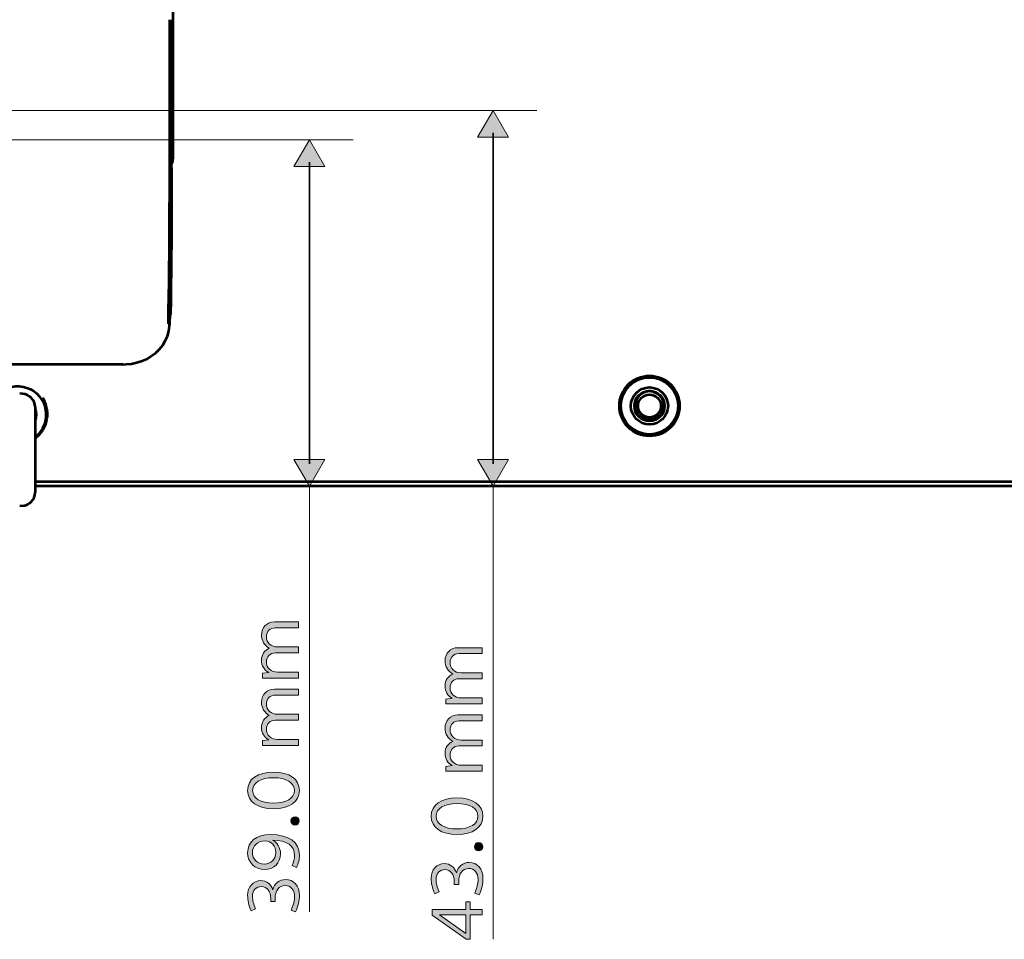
# Model space of a CAD drawing. Header units: millimetres. Extents: x 0 to 820, y 0 to 1200.
# Tile 42 of 81: x 389 to 501, y 605 to 710. Entities that reach past the tile are written whole.
import ezdxf

# ---------------------------------------------------------------- set-up
doc = ezdxf.new("R2010")
doc.units = ezdxf.units.MM
doc.header["$MEASUREMENT"] = 0
doc.layers.add('Layer 1', color=7, linetype='Continuous', lineweight=0)

# ---------------------------------------------------------------- blocks, each defined once
blk = doc.blocks.new('Block_3')
at = {"layer": 'Layer 1', "color": 18, "lineweight": 53, "true_color": 0x010101}
for p, q in [((406.32, 710.04), (406.32, 708.14)), ((406.44, 708.14), (406.32, 708.14)), ((406.31, 707.34), (406.31, 707.74)), ((406.44, 706.94), (406.32, 706.94)), ((406.36, 704.02), (406.35, 704.03)), ((406.44, 704.02), (406.36, 704.02)), ((406.35, 695.38), (406.35, 696.27)), ((406.35, 694.5), (406.35, 695.38)), ((406.36, 693.76), (406.3, 693.64)), ((406.31, 693.84), (406.31, 693.85)), ((406.31, 693.85), (406.31, 693.85)), ((406.35, 693.97), (406.36, 693.99)), ((406.39, 693.83), (406.36, 693.76)), ((406.39, 693.83), (406.39, 693.81)), ((406.15, 676.17), (406.17, 676.48)), ((405.93, 675.4), (405.93, 675.46)), ((405.93, 675.41), (405.93, 675.46)), ((406.07, 675.17), (406.09, 675.45)), ((406.09, 675.45), (406.11, 675.71)), ((406.11, 675.71), (406.15, 676.17)), ((405.97, 674.55), (406.07, 675.17)), ((400.74, 670.77), (383.74, 670.77)), ((390.74, 657.42), (596.49, 657.42))]:
    blk.add_line(p, q, dxfattribs=at)
for points in [[(406.43, 724.53), (406.44, 723.08), (406.44, 721.63), (406.44, 720.18), (406.44, 718.73), (406.44, 717.29), (406.44, 715.84), (406.44, 714.39), (406.44, 712.94), (406.44, 711.49), (406.44, 710.04)], [(406.08, 693.34), (406.09, 695.01), (406.09, 696.68), (406.09, 698.35), (406.09, 700.02), (406.09, 701.69), (406.09, 703.36), (406.09, 705.03), (406.09, 706.7), (406.09, 708.37), (406.09, 710.04)], [(406.09, 703.94), (406.09, 704.55), (406.09, 705.16), (406.09, 705.77), (406.09, 706.38), (406.09, 706.99), (406.09, 707.6), (406.09, 708.21), (406.09, 708.82), (406.09, 709.43), (406.09, 710.04)], [(406.44, 710.04), (406.44, 708.59), (406.44, 707.14), (406.44, 705.7), (406.44, 704.25), (406.44, 702.8), (406.44, 701.35), (406.44, 699.9), (406.44, 698.45), (406.44, 697), (406.43, 695.56)], [(406.31, 707.74), (406.31, 707.78), (406.31, 707.82), (406.31, 707.86), (406.31, 707.86), (406.31, 707.9), (406.31, 707.94), (406.31, 707.98), (406.31, 708.02), (406.31, 708.06), (406.32, 708.1), (406.32, 708.14)], [(406.32, 706.94), (406.32, 706.98), (406.31, 707.02), (406.31, 707.02), (406.31, 707.06), (406.31, 707.1), (406.31, 707.14), (406.31, 707.18), (406.31, 707.22), (406.31, 707.26), (406.31, 707.3), (406.31, 707.34)], [(406.32, 705.03), (406.32, 705.22), (406.32, 705.41), (406.32, 705.6), (406.32, 705.8), (406.32, 705.99), (406.32, 706.18), (406.32, 706.37), (406.32, 706.56), (406.32, 706.75), (406.32, 706.94)], [(406.35, 704.03), (406.35, 704.04), (406.35, 704.04), (406.34, 704.05), (406.34, 704.06), (406.34, 704.06), (406.34, 704.08), (406.34, 704.11), (406.34, 704.12), (406.33, 704.15), (406.33, 704.19), (406.33, 704.21), (406.33, 704.24), (406.33, 704.34), (406.33, 704.36), (406.32, 704.46), (406.32, 704.56), (406.32, 704.66), (406.32, 704.73), (406.32, 704.83), (406.32, 704.93), (406.32, 705.03)], [(406.09, 693.97), (406.09, 694.97), (406.09, 695.96), (406.09, 696.96), (406.09, 697.96), (406.09, 698.96), (406.09, 699.95), (406.09, 700.95), (406.09, 701.95), (406.09, 702.94), (406.09, 703.94)], [(406.35, 696.27), (406.35, 697.04), (406.36, 697.82), (406.36, 698.6), (406.36, 699.37), (406.36, 700.15), (406.36, 700.92), (406.36, 701.7), (406.36, 702.47), (406.36, 703.25), (406.36, 704.02)], [(406.43, 695.56), (406.43, 695.34), (406.43, 695.05), (406.43, 694.83), (406.43, 694.65), (406.42, 694.49), (406.42, 694.36)], [(406.35, 694.5), (406.35, 694.45), (406.35, 694.4), (406.35, 694.35), (406.35, 694.3), (406.35, 694.25), (406.35, 694.2), (406.35, 694.17), (406.35, 694.13), (406.35, 694.1), (406.35, 694.07), (406.35, 694.04), (406.35, 694.03), (406.35, 694.01), (406.35, 694), (406.36, 693.99)], [(406.42, 694.36), (406.42, 694.25), (406.41, 694.15), (406.41, 694.07), (406.41, 694.01), (406.4, 693.95), (406.4, 693.9), (406.4, 693.86), (406.39, 693.83)], [(405.96, 676.91), (405.99, 678.49), (406.01, 680.13), (406.03, 681.77), (406.05, 683.42), (406.06, 685.06), (406.06, 685.13), (406.07, 686.77), (406.07, 688.41), (406.08, 690.06), (406.08, 691.7), (406.09, 693.34)], [(406.08, 692.97), (406.08, 693.07), (406.08, 693.17), (406.08, 693.27), (406.08, 693.37), (406.08, 693.47), (406.09, 693.57), (406.09, 693.67), (406.09, 693.77), (406.09, 693.87), (406.09, 693.97)], [(406.3, 693.17), (406.3, 693.21), (406.3, 693.27), (406.3, 693.33), (406.3, 693.35), (406.3, 693.41), (406.3, 693.47), (406.3, 693.53), (406.3, 693.59), (406.3, 693.65), (406.3, 693.71), (406.31, 693.76)], [(406.36, 693.99), (406.36, 693.99), (406.36, 693.99), (406.36, 693.99), (406.36, 693.99), (406.36, 693.99)], [(405.96, 676.91), (405.98, 677.64), (406, 679.24), (406.02, 680.85), (406.03, 681.73), (406.05, 683.34), (406.06, 684.94), (406.07, 686.55), (406.07, 688.15), (406.08, 689.76), (406.08, 691.36), (406.08, 692.97)], [(406.29, 692.83), (406.29, 691.96), (406.29, 690.33), (406.28, 688.7), (406.28, 687.93), (406.28, 686.29), (406.27, 684.66), (406.26, 683.02), (406.24, 681.39), (406.22, 679.75), (406.2, 678.12), (406.17, 676.48)], [(405.95, 676.17), (405.95, 676.25), (405.95, 676.32), (405.95, 676.4), (405.95, 676.47), (405.96, 676.54), (405.96, 676.62), (405.96, 676.69), (405.96, 676.77), (405.96, 676.84), (405.96, 676.91)], [(405.93, 675.46), (405.93, 675.53), (405.93, 675.6), (405.94, 675.67), (405.94, 675.74), (405.94, 675.82), (405.94, 675.89), (405.94, 675.96), (405.94, 676.03), (405.95, 676.1), (405.95, 676.17)], [(400.74, 670.77), (401.11, 670.78), (401.74, 670.85), (402.35, 670.98), (402.94, 671.17), (403.5, 671.42), (404.02, 671.73), (404.49, 672.09), (404.92, 672.5), (405.28, 672.96), (405.58, 673.46), (405.81, 673.99), (405.97, 674.55)], [(460.33, 667.65), (460.32, 667.65), (460.28, 667.64), (460.23, 667.62), (460.19, 667.61), (460.14, 667.59), (460.1, 667.57), (460.06, 667.55), (460.01, 667.53), (459.97, 667.51), (459.93, 667.49), (459.91, 667.48), (459.87, 667.45), (459.83, 667.42), (459.79, 667.4), (459.75, 667.37), (459.71, 667.34), (459.68, 667.31)], [(461.15, 667.65), (461.16, 667.65), (461.2, 667.64), (461.25, 667.62), (461.29, 667.61), (461.34, 667.59), (461.38, 667.57), (461.42, 667.55), (461.47, 667.53), (461.51, 667.51), (461.55, 667.49), (461.57, 667.48), (461.61, 667.45), (461.65, 667.42), (461.69, 667.4), (461.73, 667.37), (461.76, 667.34), (461.8, 667.31)], [(392.15, 665.04), (392.15, 665.1), (392.15, 665.18), (392.15, 665.25), (392.14, 665.33), (392.14, 665.4), (392.13, 665.47), (392.13, 665.54), (392.12, 665.61), (392.1, 665.67), (392.09, 665.74), (392.08, 665.81), (392.06, 665.88), (392.04, 665.95), (392.02, 666.03), (392, 666.1), (391.98, 666.17), (391.96, 666.24), (391.93, 666.32), (391.9, 666.39), (391.87, 666.46), (391.84, 666.54), (391.8, 666.61), (391.77, 666.69), (391.73, 666.76), (391.69, 666.84), (391.65, 666.91), (391.63, 666.94)], [(459.46, 667.07), (459.45, 667.06), (459.42, 667.02), (459.4, 666.99), (459.37, 666.95), (459.35, 666.91), (459.32, 666.86), (459.3, 666.82), (459.28, 666.78), (459.26, 666.74), (459.24, 666.69), (459.23, 666.65), (459.21, 666.6), (459.2, 666.56), (459.18, 666.51), (459.17, 666.47), (459.17, 666.47), (459.16, 666.42), (459.15, 666.37), (459.15, 666.32), (459.14, 666.28), (459.14, 666.23), (459.13, 666.18), (459.13, 666.13), (459.13, 666.09), (459.13, 666.04)], [(462.02, 667.07), (462.03, 667.06), (462.06, 667.02), (462.08, 666.99), (462.11, 666.95), (462.13, 666.91), (462.16, 666.86), (462.18, 666.82), (462.2, 666.78), (462.22, 666.74), (462.23, 666.69), (462.25, 666.65), (462.27, 666.6), (462.28, 666.56), (462.29, 666.51), (462.31, 666.47), (462.31, 666.47), (462.32, 666.42), (462.33, 666.37), (462.33, 666.32), (462.34, 666.28), (462.34, 666.23), (462.35, 666.18), (462.35, 666.13), (462.35, 666.09), (462.35, 666.04)], [(459.51, 665.07), (459.48, 665.1), (459.45, 665.14), (459.43, 665.17), (459.4, 665.21), (459.37, 665.25), (459.35, 665.29), (459.33, 665.33), (459.3, 665.37), (459.28, 665.42), (459.26, 665.46), (459.25, 665.5), (459.23, 665.55), (459.21, 665.59), (459.2, 665.64), (459.19, 665.67), (459.18, 665.72), (459.17, 665.76), (459.16, 665.81), (459.15, 665.86), (459.14, 665.9), (459.14, 665.95), (459.13, 666), (459.13, 666.04)], [(462.29, 665.66), (462.27, 665.61), (462.26, 665.57), (462.24, 665.52), (462.22, 665.48), (462.2, 665.44), (462.18, 665.39), (462.16, 665.35), (462.16, 665.34), (462.13, 665.3), (462.11, 665.26), (462.08, 665.22), (462.06, 665.18), (462.03, 665.14), (462, 665.1), (461.97, 665.07)], [(391.2, 662.75), (391.23, 662.78), (391.28, 662.84), (391.34, 662.9), (391.39, 662.97), (391.44, 663.03), (391.49, 663.1), (391.54, 663.16), (391.58, 663.23), (391.62, 663.3), (391.67, 663.37), (391.71, 663.44), (391.75, 663.51), (391.78, 663.58), (391.82, 663.65), (391.85, 663.73), (391.89, 663.81), (391.92, 663.88), (391.95, 663.96), (391.97, 664.04), (392, 664.12), (392.01, 664.15), (392.03, 664.23), (392.05, 664.31), (392.07, 664.39), (392.09, 664.47), (392.1, 664.56), (392.12, 664.64), (392.13, 664.72), (392.14, 664.8), (392.14, 664.88), (392.15, 664.96), (392.15, 665.04)], [(460.22, 664.58), (460.18, 664.59), (460.14, 664.61), (460.09, 664.63), (460.05, 664.65), (460.01, 664.67), (459.96, 664.69), (459.92, 664.72), (459.88, 664.74), (459.84, 664.77), (459.8, 664.79), (459.76, 664.82), (459.73, 664.85)], [(460.74, 664.49), (460.69, 664.49), (460.65, 664.5), (460.6, 664.5), (460.55, 664.51), (460.5, 664.51), (460.46, 664.52), (460.45, 664.52), (460.41, 664.53), (460.36, 664.54), (460.31, 664.55), (460.27, 664.56), (460.22, 664.58)], [(461.75, 664.85), (461.74, 664.84), (461.7, 664.81), (461.67, 664.79), (461.63, 664.76), (461.59, 664.74), (461.55, 664.71), (461.51, 664.69), (461.46, 664.67), (461.42, 664.65), (461.38, 664.63), (461.33, 664.61), (461.29, 664.59), (461.24, 664.58), (461.2, 664.56), (461.16, 664.55), (461.12, 664.54), (461.07, 664.53), (461.02, 664.52), (460.97, 664.51), (460.93, 664.51), (460.88, 664.5), (460.83, 664.5), (460.79, 664.49), (460.74, 664.49)], [(390.75, 662.49), (390.76, 662.49), (390.77, 662.48), (390.78, 662.47), (390.79, 662.47), (390.8, 662.46), (390.81, 662.45), (390.81, 662.45), (390.82, 662.44), (390.83, 662.43), (390.84, 662.42)]]:
    blk.add_lwpolyline(points, dxfattribs=at)
for points in [[(406.35, 694.5), (406.37, 694.54), (406.4, 694.58), (406.43, 694.63)], [(406.31, 693.85), (406.32, 693.89), (406.34, 693.93), (406.35, 693.97)], [(406.31, 693.85), (406.31, 693.84), (406.31, 693.83), (406.31, 693.81)], [(406.31, 693.81), (406.31, 693.8), (406.31, 693.78), (406.31, 693.76)], [(406.36, 693.99), (406.38, 694.02), (406.39, 694.05), (406.41, 694.08)], [(406.3, 693.17), (406.3, 693.06), (406.29, 692.94), (406.29, 692.83)], [(405.95, 676.17), (405.95, 676.42), (405.96, 676.67), (405.96, 676.91)], [(405.93, 675.46), (405.94, 675.7), (405.94, 675.93), (405.95, 676.17)], [(406.07, 675.17), (406.07, 675.25), (406.08, 675.32), (406.08, 675.4)], [(406.08, 675.4), (406.08, 675.42), (406.08, 675.44), (406.08, 675.46)], [(386.56, 667.45), (387.44, 668.25), (388.68, 668.5), (389.8, 668.11)], [(389.8, 668.11), (390.93, 667.72), (391.75, 666.75), (391.94, 665.58)], [(460.74, 667.71), (460.6, 667.71), (460.46, 667.69), (460.33, 667.65)], [(461.15, 667.65), (461.02, 667.69), (460.88, 667.71), (460.74, 667.71)], [(459.68, 667.31), (459.6, 667.24), (459.52, 667.16), (459.46, 667.07)], [(462.02, 667.07), (461.96, 667.16), (461.88, 667.24), (461.8, 667.31)], [(390.75, 665.7), (390.89, 665.27), (390.89, 664.81), (390.75, 664.38)], [(391.94, 665.58), (392.14, 664.41), (391.68, 663.22), (390.75, 662.49)], [(462.29, 665.66), (462.32, 665.78), (462.34, 665.91), (462.35, 666.04)], [(459.51, 665.07), (459.57, 664.99), (459.65, 664.92), (459.73, 664.85)], [(461.75, 664.85), (461.83, 664.92), (461.9, 664.99), (461.97, 665.07)], [(390.84, 662.42), (390.81, 662.4), (390.78, 662.38), (390.75, 662.35)], [(390.87, 662.46), (390.99, 662.55), (391.1, 662.65), (391.2, 662.75)]]:
    blk.add_open_spline(points, degree=3, dxfattribs=at)
for points in [[(464.17, 666.04), (464.17, 667.94), (462.64, 669.48), (460.74, 669.48), (458.84, 669.48), (457.31, 667.94), (457.31, 666.04), (457.31, 664.15), (458.84, 662.61), (460.74, 662.61), (462.64, 662.61), (464.17, 664.15), (464.17, 666.04)], [(463.99, 666.04), (463.99, 667.84), (462.53, 669.29), (460.74, 669.29), (458.94, 669.29), (457.49, 667.84), (457.49, 666.04), (457.49, 664.25), (458.94, 662.79), (460.74, 662.79), (462.53, 662.79), (463.99, 664.25), (463.99, 666.04)], [(462.85, 666.04), (462.85, 667.21), (461.91, 668.16), (460.74, 668.16), (459.57, 668.16), (458.62, 667.21), (458.62, 666.04), (458.62, 664.87), (459.57, 663.93), (460.74, 663.93), (461.91, 663.93), (462.85, 664.87), (462.85, 666.04)], [(462.46, 666.04), (462.46, 666.99), (461.69, 667.76), (460.74, 667.76), (459.79, 667.76), (459.02, 666.99), (459.02, 666.04), (459.02, 665.09), (459.79, 664.32), (460.74, 664.32), (461.69, 664.32), (462.46, 665.09), (462.46, 666.04)], [(462.04, 666.04), (462.04, 666.76), (461.46, 667.34), (460.74, 667.34), (460.02, 667.34), (459.44, 666.76), (459.44, 666.04), (459.44, 665.32), (460.02, 664.74), (460.74, 664.74), (461.46, 664.74), (462.04, 665.32), (462.04, 666.04)]]:
    blk.add_open_spline(points, degree=3, knots=[0, 0, 0, 0, 1, 1, 1, 2, 2, 2, 3, 3, 3, 4, 4, 4, 4], dxfattribs=at)
blk = doc.blocks.new('Block_11')
at = {"layer": 'Layer 1', "true_color": 0x1d1d1b, "transparency": 33554687}
h = blk.add_hatch(color=250, dxfattribs=at)
h.dxf.hatch_style = 2
edge = h.paths.add_edge_path()
edge.add_spline(control_points=[(416.64, 635.04), (416.64, 635.04), (416.64, 635.58), (416.64, 635.58), (416.64, 635.58), (417.36, 635.66), (417.36, 635.66), (416.83, 635.95), (416.54, 636.46), (416.54, 637.08), (416.54, 637.72), (416.88, 638.24), (417.43, 638.43), (416.88, 638.75), (416.54, 639.29), (416.54, 639.94), (416.54, 640.82), (417.15, 641.44), (418, 641.44), (418, 641.44), (420.75, 641.44), (420.75, 641.44), (420.75, 641.44), (420.75, 640.76), (420.75, 640.76), (420.75, 640.76), (418.1, 640.76), (418.1, 640.76), (417.52, 640.76), (417.1, 640.35), (417.1, 639.75), (417.1, 639.07), (417.63, 638.58), (418.37, 638.58), (418.37, 638.58), (420.75, 638.58), (420.75, 638.58), (420.75, 638.58), (420.75, 637.9), (420.75, 637.9), (420.75, 637.9), (418.1, 637.9), (418.1, 637.9), (417.52, 637.9), (417.1, 637.48), (417.1, 636.88), (417.1, 636.2), (417.63, 635.71), (418.37, 635.71), (418.37, 635.71), (420.75, 635.71), (420.75, 635.71), (420.75, 635.71), (420.75, 635.04), (420.75, 635.04), (420.75, 635.04), (416.64, 635.04), (416.64, 635.04)], knot_values=[0, 0, 0, 0, 1, 1, 1, 2, 2, 2, 3, 3, 3, 4, 4, 4, 5, 5, 5, 6, 6, 6, 7, 7, 7, 8, 8, 8, 9, 9, 9, 10, 10, 10, 11, 11, 11, 12, 12, 12, 13, 13, 13, 14, 14, 14, 15, 15, 15, 16, 16, 16, 17, 17, 17, 18, 18, 18, 19, 19, 19, 19], degree=3, periodic=0)
h = blk.add_hatch(color=250, dxfattribs=at)
h.dxf.hatch_style = 2
edge = h.paths.add_edge_path()
edge.add_spline(control_points=[(416.64, 627.37), (416.64, 627.37), (416.64, 627.92), (416.64, 627.92), (416.64, 627.92), (417.36, 628), (417.36, 628), (416.83, 628.29), (416.54, 628.8), (416.54, 629.41), (416.54, 630.06), (416.88, 630.57), (417.43, 630.77), (416.88, 631.09), (416.54, 631.62), (416.54, 632.28), (416.54, 633.16), (417.15, 633.78), (418, 633.78), (418, 633.78), (420.75, 633.78), (420.75, 633.78), (420.75, 633.78), (420.75, 633.1), (420.75, 633.1), (420.75, 633.1), (418.1, 633.1), (418.1, 633.1), (417.52, 633.1), (417.1, 632.68), (417.1, 632.09), (417.1, 631.4), (417.63, 630.91), (418.37, 630.91), (418.37, 630.91), (420.75, 630.91), (420.75, 630.91), (420.75, 630.91), (420.75, 630.24), (420.75, 630.24), (420.75, 630.24), (418.1, 630.24), (418.1, 630.24), (417.52, 630.24), (417.1, 629.82), (417.1, 629.22), (417.1, 628.53), (417.63, 628.04), (418.37, 628.04), (418.37, 628.04), (420.75, 628.04), (420.75, 628.04), (420.75, 628.04), (420.75, 627.37), (420.75, 627.37), (420.75, 627.37), (416.64, 627.37), (416.64, 627.37)], knot_values=[0, 0, 0, 0, 1, 1, 1, 2, 2, 2, 3, 3, 3, 4, 4, 4, 5, 5, 5, 6, 6, 6, 7, 7, 7, 8, 8, 8, 9, 9, 9, 10, 10, 10, 11, 11, 11, 12, 12, 12, 13, 13, 13, 14, 14, 14, 15, 15, 15, 16, 16, 16, 17, 17, 17, 18, 18, 18, 19, 19, 19, 19], degree=3, periodic=0)
h = blk.add_hatch(color=250, dxfattribs=at)
h.dxf.hatch_style = 2
edge = h.paths.add_edge_path()
edge.add_spline(control_points=[(420.29, 622.24), (420.29, 623.12), (419.36, 623.68), (417.91, 623.68), (416.44, 623.68), (415.53, 623.12), (415.53, 622.24), (415.53, 621.35), (416.44, 620.79), (417.91, 620.79), (419.36, 620.79), (420.29, 621.35), (420.29, 622.24)], knot_values=[0, 0, 0, 0, 1, 1, 1, 2, 2, 2, 3, 3, 3, 4, 4, 4, 4], degree=3, periodic=0)
edge = h.paths.add_edge_path()
edge.add_spline(control_points=[(414.96, 622.24), (414.96, 623.52), (416.1, 624.33), (417.91, 624.33), (419.72, 624.33), (420.86, 623.52), (420.86, 622.24), (420.86, 620.95), (419.72, 620.14), (417.91, 620.14), (416.1, 620.14), (414.96, 620.95), (414.96, 622.24)], knot_values=[0, 0, 0, 0, 1, 1, 1, 2, 2, 2, 3, 3, 3, 4, 4, 4, 4], degree=3, periodic=0)
h = blk.add_hatch(color=250, dxfattribs=at)
h.dxf.hatch_style = 2
edge = h.paths.add_edge_path()
edge.add_spline(control_points=[(419.89, 618.76), (419.89, 619.03), (420.08, 619.23), (420.36, 619.23), (420.64, 619.23), (420.83, 619.03), (420.83, 618.76), (420.83, 618.48), (420.64, 618.28), (420.36, 618.28), (420.08, 618.28), (419.89, 618.48), (419.89, 618.76)], knot_values=[0, 0, 0, 0, 1, 1, 1, 2, 2, 2, 3, 3, 3, 4, 4, 4, 4], degree=3, periodic=0)
h = blk.add_hatch(color=250, dxfattribs=at)
h.dxf.hatch_style = 2
edge = h.paths.add_edge_path()
edge.add_spline(control_points=[(415.5, 615.16), (415.5, 614.42), (416.09, 613.85), (416.85, 613.85), (417.64, 613.85), (418.17, 614.37), (418.17, 615.14), (418.17, 615.9), (417.65, 616.5), (416.97, 616.5), (416.11, 616.5), (415.5, 615.94), (415.5, 615.16)], knot_values=[0, 0, 0, 0, 1, 1, 1, 2, 2, 2, 3, 3, 3, 4, 4, 4, 4], degree=3, periodic=0)
edge = h.paths.add_edge_path()
edge.add_spline(control_points=[(420.86, 614.86), (420.86, 614.4), (420.75, 613.92), (420.52, 613.47), (420.52, 613.47), (420.02, 613.7), (420.02, 613.7), (420.2, 614.08), (420.31, 614.46), (420.31, 614.84), (420.31, 615.93), (419.44, 616.55), (417.81, 616.56), (418.34, 616.32), (418.7, 615.72), (418.7, 615.03), (418.7, 613.95), (417.96, 613.23), (416.88, 613.23), (415.78, 613.23), (414.96, 614.04), (414.96, 615.13), (414.96, 616.41), (415.89, 617.2), (417.58, 617.2), (419.66, 617.2), (420.86, 616.36), (420.86, 614.86)], knot_values=[0, 0, 0, 0, 1, 1, 1, 2, 2, 2, 3, 3, 3, 4, 4, 4, 5, 5, 5, 6, 6, 6, 7, 7, 7, 8, 8, 8, 9, 9, 9, 9], degree=3, periodic=0)
h = blk.add_hatch(color=250, dxfattribs=at)
h.dxf.hatch_style = 2
edge = h.paths.add_edge_path()
edge.add_spline(control_points=[(417.59, 609.59), (417.59, 609.59), (417.59, 609.93), (417.59, 609.93), (417.59, 610.74), (417.15, 611.29), (416.53, 611.29), (415.93, 611.29), (415.51, 610.84), (415.51, 610.18), (415.51, 609.74), (415.63, 609.27), (415.87, 608.75), (415.87, 608.75), (415.36, 608.53), (415.36, 608.53), (415.08, 609.15), (414.96, 609.73), (414.96, 610.28), (414.96, 611.27), (415.58, 611.96), (416.47, 611.96), (417.12, 611.96), (417.64, 611.55), (417.82, 610.92), (418.02, 611.63), (418.59, 612.09), (419.28, 612.09), (420.21, 612.09), (420.86, 611.35), (420.86, 610.28), (420.86, 609.7), (420.73, 609.04), (420.42, 608.39), (420.42, 608.39), (419.92, 608.61), (419.92, 608.61), (420.17, 609.16), (420.31, 609.7), (420.31, 610.17), (420.31, 610.89), (419.86, 611.41), (419.22, 611.41), (418.55, 611.41), (418.09, 610.81), (418.09, 609.93), (418.09, 609.93), (418.09, 609.59), (418.09, 609.59), (418.09, 609.59), (417.59, 609.59), (417.59, 609.59)], knot_values=[0, 0, 0, 0, 1, 1, 1, 2, 2, 2, 3, 3, 3, 4, 4, 4, 5, 5, 5, 6, 6, 6, 7, 7, 7, 8, 8, 8, 9, 9, 9, 10, 10, 10, 11, 11, 11, 12, 12, 12, 13, 13, 13, 14, 14, 14, 15, 15, 15, 16, 16, 16, 17, 17, 17, 17], degree=3, periodic=0)
at = {"layer": 'Layer 1'}
for points, knots in [([(416.64, 635.04), (416.64, 635.04), (416.64, 635.58), (416.64, 635.58), (416.64, 635.58), (417.36, 635.66), (417.36, 635.66), (416.83, 635.95), (416.54, 636.46), (416.54, 637.08), (416.54, 637.72), (416.88, 638.24), (417.43, 638.43), (416.88, 638.75), (416.54, 639.29), (416.54, 639.94), (416.54, 640.82), (417.15, 641.44), (418, 641.44), (418, 641.44), (420.75, 641.44), (420.75, 641.44), (420.75, 641.44), (420.75, 640.76), (420.75, 640.76), (420.75, 640.76), (418.1, 640.76), (418.1, 640.76), (417.52, 640.76), (417.1, 640.35), (417.1, 639.75), (417.1, 639.07), (417.63, 638.58), (418.37, 638.58), (418.37, 638.58), (420.75, 638.58), (420.75, 638.58), (420.75, 638.58), (420.75, 637.9), (420.75, 637.9), (420.75, 637.9), (418.1, 637.9), (418.1, 637.9), (417.52, 637.9), (417.1, 637.48), (417.1, 636.88), (417.1, 636.2), (417.63, 635.71), (418.37, 635.71), (418.37, 635.71), (420.75, 635.71), (420.75, 635.71), (420.75, 635.71), (420.75, 635.04), (420.75, 635.04), (420.75, 635.04), (416.64, 635.04), (416.64, 635.04)], [0, 0, 0, 0, 1, 1, 1, 2, 2, 2, 3, 3, 3, 4, 4, 4, 5, 5, 5, 6, 6, 6, 7, 7, 7, 8, 8, 8, 9, 9, 9, 10, 10, 10, 11, 11, 11, 12, 12, 12, 13, 13, 13, 14, 14, 14, 15, 15, 15, 16, 16, 16, 17, 17, 17, 18, 18, 18, 19, 19, 19, 19]), ([(416.64, 627.37), (416.64, 627.37), (416.64, 627.92), (416.64, 627.92), (416.64, 627.92), (417.36, 628), (417.36, 628), (416.83, 628.29), (416.54, 628.8), (416.54, 629.41), (416.54, 630.06), (416.88, 630.57), (417.43, 630.77), (416.88, 631.09), (416.54, 631.62), (416.54, 632.28), (416.54, 633.16), (417.15, 633.78), (418, 633.78), (418, 633.78), (420.75, 633.78), (420.75, 633.78), (420.75, 633.78), (420.75, 633.1), (420.75, 633.1), (420.75, 633.1), (418.1, 633.1), (418.1, 633.1), (417.52, 633.1), (417.1, 632.68), (417.1, 632.09), (417.1, 631.4), (417.63, 630.91), (418.37, 630.91), (418.37, 630.91), (420.75, 630.91), (420.75, 630.91), (420.75, 630.91), (420.75, 630.24), (420.75, 630.24), (420.75, 630.24), (418.1, 630.24), (418.1, 630.24), (417.52, 630.24), (417.1, 629.82), (417.1, 629.22), (417.1, 628.53), (417.63, 628.04), (418.37, 628.04), (418.37, 628.04), (420.75, 628.04), (420.75, 628.04), (420.75, 628.04), (420.75, 627.37), (420.75, 627.37), (420.75, 627.37), (416.64, 627.37), (416.64, 627.37)], [0, 0, 0, 0, 1, 1, 1, 2, 2, 2, 3, 3, 3, 4, 4, 4, 5, 5, 5, 6, 6, 6, 7, 7, 7, 8, 8, 8, 9, 9, 9, 10, 10, 10, 11, 11, 11, 12, 12, 12, 13, 13, 13, 14, 14, 14, 15, 15, 15, 16, 16, 16, 17, 17, 17, 18, 18, 18, 19, 19, 19, 19]), ([(414.96, 622.24), (414.96, 623.52), (416.1, 624.33), (417.91, 624.33), (419.72, 624.33), (420.86, 623.52), (420.86, 622.24), (420.86, 620.95), (419.72, 620.14), (417.91, 620.14), (416.1, 620.14), (414.96, 620.95), (414.96, 622.24)], [0, 0, 0, 0, 1, 1, 1, 2, 2, 2, 3, 3, 3, 4, 4, 4, 4]), ([(420.29, 622.24), (420.29, 623.12), (419.36, 623.68), (417.91, 623.68), (416.44, 623.68), (415.53, 623.12), (415.53, 622.24), (415.53, 621.35), (416.44, 620.79), (417.91, 620.79), (419.36, 620.79), (420.29, 621.35), (420.29, 622.24)], [0, 0, 0, 0, 1, 1, 1, 2, 2, 2, 3, 3, 3, 4, 4, 4, 4]), ([(419.89, 618.76), (419.89, 619.03), (420.08, 619.23), (420.36, 619.23), (420.64, 619.23), (420.83, 619.03), (420.83, 618.76), (420.83, 618.48), (420.64, 618.28), (420.36, 618.28), (420.08, 618.28), (419.89, 618.48), (419.89, 618.76)], [0, 0, 0, 0, 1, 1, 1, 2, 2, 2, 3, 3, 3, 4, 4, 4, 4]), ([(420.86, 614.86), (420.86, 614.4), (420.75, 613.92), (420.52, 613.47), (420.52, 613.47), (420.02, 613.7), (420.02, 613.7), (420.2, 614.08), (420.31, 614.46), (420.31, 614.84), (420.31, 615.93), (419.44, 616.55), (417.81, 616.56), (418.34, 616.32), (418.7, 615.72), (418.7, 615.03), (418.7, 613.95), (417.96, 613.23), (416.88, 613.23), (415.78, 613.23), (414.96, 614.04), (414.96, 615.13), (414.96, 616.41), (415.89, 617.2), (417.58, 617.2), (419.66, 617.2), (420.86, 616.36), (420.86, 614.86)], [0, 0, 0, 0, 1, 1, 1, 2, 2, 2, 3, 3, 3, 4, 4, 4, 5, 5, 5, 6, 6, 6, 7, 7, 7, 8, 8, 8, 9, 9, 9, 9]), ([(415.5, 615.16), (415.5, 614.42), (416.09, 613.85), (416.85, 613.85), (417.64, 613.85), (418.17, 614.37), (418.17, 615.14), (418.17, 615.9), (417.65, 616.5), (416.97, 616.5), (416.11, 616.5), (415.5, 615.94), (415.5, 615.16)], [0, 0, 0, 0, 1, 1, 1, 2, 2, 2, 3, 3, 3, 4, 4, 4, 4]), ([(417.59, 609.59), (417.59, 609.59), (417.59, 609.93), (417.59, 609.93), (417.59, 610.74), (417.15, 611.29), (416.53, 611.29), (415.93, 611.29), (415.51, 610.84), (415.51, 610.18), (415.51, 609.74), (415.63, 609.27), (415.87, 608.75), (415.87, 608.75), (415.36, 608.53), (415.36, 608.53), (415.08, 609.15), (414.96, 609.73), (414.96, 610.28), (414.96, 611.27), (415.58, 611.96), (416.47, 611.96), (417.12, 611.96), (417.64, 611.55), (417.82, 610.92), (418.02, 611.63), (418.59, 612.09), (419.28, 612.09), (420.21, 612.09), (420.86, 611.35), (420.86, 610.28), (420.86, 609.7), (420.73, 609.04), (420.42, 608.39), (420.42, 608.39), (419.92, 608.61), (419.92, 608.61), (420.17, 609.16), (420.31, 609.7), (420.31, 610.17), (420.31, 610.89), (419.86, 611.41), (419.22, 611.41), (418.55, 611.41), (418.09, 610.81), (418.09, 609.93), (418.09, 609.93), (418.09, 609.59), (418.09, 609.59), (418.09, 609.59), (417.59, 609.59), (417.59, 609.59)], [0, 0, 0, 0, 1, 1, 1, 2, 2, 2, 3, 3, 3, 4, 4, 4, 5, 5, 5, 6, 6, 6, 7, 7, 7, 8, 8, 8, 9, 9, 9, 10, 10, 10, 11, 11, 11, 12, 12, 12, 13, 13, 13, 14, 14, 14, 15, 15, 15, 16, 16, 16, 17, 17, 17, 17])]:
    blk.add_open_spline(points, degree=3, knots=knots, dxfattribs=at)
blk = doc.blocks.new('Block_10')
at = {"layer": 'Layer 1'}
blk.add_blockref('Block_11', (0, 0), dxfattribs=at)
blk = doc.blocks.new('Block_13')
at = {"layer": 'Layer 1', "true_color": 0x1d1d1b, "transparency": 33554687}
h = blk.add_hatch(color=250, dxfattribs=at)
h.dxf.hatch_style = 2
edge = h.paths.add_edge_path()
edge.add_spline(control_points=[(437.55, 632.1), (437.55, 632.1), (437.55, 632.64), (437.55, 632.64), (437.55, 632.64), (438.27, 632.73), (438.27, 632.73), (437.75, 633.01), (437.45, 633.52), (437.45, 634.14), (437.45, 634.78), (437.8, 635.3), (438.35, 635.49), (437.79, 635.82), (437.45, 636.35), (437.45, 637), (437.45, 637.88), (438.06, 638.5), (438.91, 638.5), (438.91, 638.5), (441.67, 638.5), (441.67, 638.5), (441.67, 638.5), (441.67, 637.82), (441.67, 637.82), (441.67, 637.82), (439.02, 637.82), (439.02, 637.82), (438.43, 637.82), (438.02, 637.41), (438.02, 636.82), (438.02, 636.13), (438.54, 635.64), (439.28, 635.64), (439.28, 635.64), (441.67, 635.64), (441.67, 635.64), (441.67, 635.64), (441.67, 634.96), (441.67, 634.96), (441.67, 634.96), (439.02, 634.96), (439.02, 634.96), (438.43, 634.96), (438.02, 634.55), (438.02, 633.94), (438.02, 633.26), (438.54, 632.77), (439.28, 632.77), (439.28, 632.77), (441.67, 632.77), (441.67, 632.77), (441.67, 632.77), (441.67, 632.1), (441.67, 632.1), (441.67, 632.1), (437.55, 632.1), (437.55, 632.1)], knot_values=[0, 0, 0, 0, 1, 1, 1, 2, 2, 2, 3, 3, 3, 4, 4, 4, 5, 5, 5, 6, 6, 6, 7, 7, 7, 8, 8, 8, 9, 9, 9, 10, 10, 10, 11, 11, 11, 12, 12, 12, 13, 13, 13, 14, 14, 14, 15, 15, 15, 16, 16, 16, 17, 17, 17, 18, 18, 18, 19, 19, 19, 19], degree=3, periodic=0)
h = blk.add_hatch(color=250, dxfattribs=at)
h.dxf.hatch_style = 2
edge = h.paths.add_edge_path()
edge.add_spline(control_points=[(437.55, 624.44), (437.55, 624.44), (437.55, 624.98), (437.55, 624.98), (437.55, 624.98), (438.27, 625.06), (438.27, 625.06), (437.75, 625.35), (437.45, 625.86), (437.45, 626.48), (437.45, 627.12), (437.8, 627.64), (438.35, 627.83), (437.79, 628.15), (437.45, 628.69), (437.45, 629.34), (437.45, 630.22), (438.06, 630.84), (438.91, 630.84), (438.91, 630.84), (441.67, 630.84), (441.67, 630.84), (441.67, 630.84), (441.67, 630.16), (441.67, 630.16), (441.67, 630.16), (439.02, 630.16), (439.02, 630.16), (438.43, 630.16), (438.02, 629.75), (438.02, 629.15), (438.02, 628.47), (438.54, 627.98), (439.28, 627.98), (439.28, 627.98), (441.67, 627.98), (441.67, 627.98), (441.67, 627.98), (441.67, 627.3), (441.67, 627.3), (441.67, 627.3), (439.02, 627.3), (439.02, 627.3), (438.43, 627.3), (438.02, 626.88), (438.02, 626.28), (438.02, 625.6), (438.54, 625.11), (439.28, 625.11), (439.28, 625.11), (441.67, 625.11), (441.67, 625.11), (441.67, 625.11), (441.67, 624.44), (441.67, 624.44), (441.67, 624.44), (437.55, 624.44), (437.55, 624.44)], knot_values=[0, 0, 0, 0, 1, 1, 1, 2, 2, 2, 3, 3, 3, 4, 4, 4, 5, 5, 5, 6, 6, 6, 7, 7, 7, 8, 8, 8, 9, 9, 9, 10, 10, 10, 11, 11, 11, 12, 12, 12, 13, 13, 13, 14, 14, 14, 15, 15, 15, 16, 16, 16, 17, 17, 17, 18, 18, 18, 19, 19, 19, 19], degree=3, periodic=0)
h = blk.add_hatch(color=250, dxfattribs=at)
h.dxf.hatch_style = 2
edge = h.paths.add_edge_path()
edge.add_spline(control_points=[(441.2, 619.3), (441.2, 620.19), (440.28, 620.75), (438.82, 620.75), (437.36, 620.75), (436.44, 620.19), (436.44, 619.3), (436.44, 618.41), (437.36, 617.85), (438.82, 617.85), (440.28, 617.85), (441.2, 618.41), (441.2, 619.3)], knot_values=[0, 0, 0, 0, 1, 1, 1, 2, 2, 2, 3, 3, 3, 4, 4, 4, 4], degree=3, periodic=0)
edge = h.paths.add_edge_path()
edge.add_spline(control_points=[(435.87, 619.3), (435.87, 620.58), (437.01, 621.39), (438.82, 621.39), (440.63, 621.39), (441.77, 620.58), (441.77, 619.3), (441.77, 618.01), (440.63, 617.21), (438.82, 617.21), (437.01, 617.21), (435.87, 618.01), (435.87, 619.3)], knot_values=[0, 0, 0, 0, 1, 1, 1, 2, 2, 2, 3, 3, 3, 4, 4, 4, 4], degree=3, periodic=0)
h = blk.add_hatch(color=250, dxfattribs=at)
h.dxf.hatch_style = 2
edge = h.paths.add_edge_path()
edge.add_spline(control_points=[(440.8, 615.82), (440.8, 616.09), (441, 616.29), (441.28, 616.29), (441.55, 616.29), (441.74, 616.09), (441.74, 615.82), (441.74, 615.54), (441.55, 615.34), (441.28, 615.34), (441, 615.34), (440.8, 615.54), (440.8, 615.82)], knot_values=[0, 0, 0, 0, 1, 1, 1, 2, 2, 2, 3, 3, 3, 4, 4, 4, 4], degree=3, periodic=0)
h = blk.add_hatch(color=250, dxfattribs=at)
h.dxf.hatch_style = 2
edge = h.paths.add_edge_path()
edge.add_spline(control_points=[(438.5, 611.53), (438.5, 611.53), (438.5, 611.87), (438.5, 611.87), (438.5, 612.68), (438.06, 613.23), (437.44, 613.23), (436.84, 613.23), (436.43, 612.78), (436.43, 612.12), (436.43, 611.68), (436.54, 611.21), (436.78, 610.69), (436.78, 610.69), (436.27, 610.47), (436.27, 610.47), (435.99, 611.08), (435.87, 611.67), (435.87, 612.22), (435.87, 613.21), (436.49, 613.9), (437.38, 613.9), (438.03, 613.9), (438.55, 613.49), (438.74, 612.85), (438.93, 613.57), (439.5, 614.03), (440.19, 614.03), (441.12, 614.03), (441.77, 613.29), (441.77, 612.22), (441.77, 611.64), (441.64, 610.98), (441.34, 610.33), (441.34, 610.33), (440.83, 610.55), (440.83, 610.55), (441.08, 611.1), (441.22, 611.64), (441.22, 612.11), (441.22, 612.83), (440.77, 613.35), (440.13, 613.35), (439.46, 613.35), (439.01, 612.74), (439.01, 611.87), (439.01, 611.87), (439.01, 611.53), (439.01, 611.53), (439.01, 611.53), (438.5, 611.53), (438.5, 611.53)], knot_values=[0, 0, 0, 0, 1, 1, 1, 2, 2, 2, 3, 3, 3, 4, 4, 4, 5, 5, 5, 6, 6, 6, 7, 7, 7, 8, 8, 8, 9, 9, 9, 10, 10, 10, 11, 11, 11, 12, 12, 12, 13, 13, 13, 14, 14, 14, 15, 15, 15, 16, 16, 16, 17, 17, 17, 17], degree=3, periodic=0)
h = blk.add_hatch(color=250, dxfattribs=at)
h.dxf.hatch_style = 2
edge = h.paths.add_edge_path()
edge.add_spline(control_points=[(439.8, 608.05), (439.8, 608.05), (436.82, 608.05), (436.82, 608.05), (436.82, 608.05), (439.8, 605.94), (439.8, 605.94), (439.8, 605.94), (439.8, 608.05), (439.8, 608.05)], knot_values=[0, 0, 0, 0, 1, 1, 1, 2, 2, 2, 3, 3, 3, 3], degree=3, periodic=0)
edge = h.paths.add_edge_path()
edge.add_spline(control_points=[(440.32, 608.05), (440.32, 608.05), (440.32, 605.28), (440.32, 605.28), (440.32, 605.28), (439.85, 605.28), (439.85, 605.28), (439.85, 605.28), (435.98, 608.03), (435.98, 608.03), (435.98, 608.03), (435.98, 608.67), (435.98, 608.67), (435.98, 608.67), (439.8, 608.67), (439.8, 608.67), (439.8, 608.67), (439.8, 609.54), (439.8, 609.54), (439.8, 609.54), (440.32, 609.54), (440.32, 609.54), (440.32, 609.54), (440.32, 608.67), (440.32, 608.67), (440.32, 608.67), (441.67, 608.67), (441.67, 608.67), (441.67, 608.67), (441.67, 608.05), (441.67, 608.05), (441.67, 608.05), (440.32, 608.05), (440.32, 608.05)], knot_values=[0, 0, 0, 0, 1, 1, 1, 2, 2, 2, 3, 3, 3, 4, 4, 4, 5, 5, 5, 6, 6, 6, 7, 7, 7, 8, 8, 8, 9, 9, 9, 10, 10, 10, 11, 11, 11, 11], degree=3, periodic=0)
at = {"layer": 'Layer 1'}
for points, knots in [([(437.55, 632.1), (437.55, 632.1), (437.55, 632.64), (437.55, 632.64), (437.55, 632.64), (438.27, 632.73), (438.27, 632.73), (437.75, 633.01), (437.45, 633.52), (437.45, 634.14), (437.45, 634.78), (437.8, 635.3), (438.35, 635.49), (437.79, 635.82), (437.45, 636.35), (437.45, 637), (437.45, 637.88), (438.06, 638.5), (438.91, 638.5), (438.91, 638.5), (441.67, 638.5), (441.67, 638.5), (441.67, 638.5), (441.67, 637.82), (441.67, 637.82), (441.67, 637.82), (439.02, 637.82), (439.02, 637.82), (438.43, 637.82), (438.02, 637.41), (438.02, 636.82), (438.02, 636.13), (438.54, 635.64), (439.28, 635.64), (439.28, 635.64), (441.67, 635.64), (441.67, 635.64), (441.67, 635.64), (441.67, 634.96), (441.67, 634.96), (441.67, 634.96), (439.02, 634.96), (439.02, 634.96), (438.43, 634.96), (438.02, 634.55), (438.02, 633.94), (438.02, 633.26), (438.54, 632.77), (439.28, 632.77), (439.28, 632.77), (441.67, 632.77), (441.67, 632.77), (441.67, 632.77), (441.67, 632.1), (441.67, 632.1), (441.67, 632.1), (437.55, 632.1), (437.55, 632.1)], [0, 0, 0, 0, 1, 1, 1, 2, 2, 2, 3, 3, 3, 4, 4, 4, 5, 5, 5, 6, 6, 6, 7, 7, 7, 8, 8, 8, 9, 9, 9, 10, 10, 10, 11, 11, 11, 12, 12, 12, 13, 13, 13, 14, 14, 14, 15, 15, 15, 16, 16, 16, 17, 17, 17, 18, 18, 18, 19, 19, 19, 19]), ([(437.55, 624.44), (437.55, 624.44), (437.55, 624.98), (437.55, 624.98), (437.55, 624.98), (438.27, 625.06), (438.27, 625.06), (437.75, 625.35), (437.45, 625.86), (437.45, 626.48), (437.45, 627.12), (437.8, 627.64), (438.35, 627.83), (437.79, 628.15), (437.45, 628.69), (437.45, 629.34), (437.45, 630.22), (438.06, 630.84), (438.91, 630.84), (438.91, 630.84), (441.67, 630.84), (441.67, 630.84), (441.67, 630.84), (441.67, 630.16), (441.67, 630.16), (441.67, 630.16), (439.02, 630.16), (439.02, 630.16), (438.43, 630.16), (438.02, 629.75), (438.02, 629.15), (438.02, 628.47), (438.54, 627.98), (439.28, 627.98), (439.28, 627.98), (441.67, 627.98), (441.67, 627.98), (441.67, 627.98), (441.67, 627.3), (441.67, 627.3), (441.67, 627.3), (439.02, 627.3), (439.02, 627.3), (438.43, 627.3), (438.02, 626.88), (438.02, 626.28), (438.02, 625.6), (438.54, 625.11), (439.28, 625.11), (439.28, 625.11), (441.67, 625.11), (441.67, 625.11), (441.67, 625.11), (441.67, 624.44), (441.67, 624.44), (441.67, 624.44), (437.55, 624.44), (437.55, 624.44)], [0, 0, 0, 0, 1, 1, 1, 2, 2, 2, 3, 3, 3, 4, 4, 4, 5, 5, 5, 6, 6, 6, 7, 7, 7, 8, 8, 8, 9, 9, 9, 10, 10, 10, 11, 11, 11, 12, 12, 12, 13, 13, 13, 14, 14, 14, 15, 15, 15, 16, 16, 16, 17, 17, 17, 18, 18, 18, 19, 19, 19, 19]), ([(435.87, 619.3), (435.87, 620.58), (437.01, 621.39), (438.82, 621.39), (440.63, 621.39), (441.77, 620.58), (441.77, 619.3), (441.77, 618.01), (440.63, 617.21), (438.82, 617.21), (437.01, 617.21), (435.87, 618.01), (435.87, 619.3)], [0, 0, 0, 0, 1, 1, 1, 2, 2, 2, 3, 3, 3, 4, 4, 4, 4]), ([(441.2, 619.3), (441.2, 620.19), (440.28, 620.75), (438.82, 620.75), (437.36, 620.75), (436.44, 620.19), (436.44, 619.3), (436.44, 618.41), (437.36, 617.85), (438.82, 617.85), (440.28, 617.85), (441.2, 618.41), (441.2, 619.3)], [0, 0, 0, 0, 1, 1, 1, 2, 2, 2, 3, 3, 3, 4, 4, 4, 4]), ([(440.8, 615.82), (440.8, 616.09), (441, 616.29), (441.28, 616.29), (441.55, 616.29), (441.74, 616.09), (441.74, 615.82), (441.74, 615.54), (441.55, 615.34), (441.28, 615.34), (441, 615.34), (440.8, 615.54), (440.8, 615.82)], [0, 0, 0, 0, 1, 1, 1, 2, 2, 2, 3, 3, 3, 4, 4, 4, 4]), ([(438.5, 611.53), (438.5, 611.53), (438.5, 611.87), (438.5, 611.87), (438.5, 612.68), (438.06, 613.23), (437.44, 613.23), (436.84, 613.23), (436.43, 612.78), (436.43, 612.12), (436.43, 611.68), (436.54, 611.21), (436.78, 610.69), (436.78, 610.69), (436.27, 610.47), (436.27, 610.47), (435.99, 611.08), (435.87, 611.67), (435.87, 612.22), (435.87, 613.21), (436.49, 613.9), (437.38, 613.9), (438.03, 613.9), (438.55, 613.49), (438.74, 612.85), (438.93, 613.57), (439.5, 614.03), (440.19, 614.03), (441.12, 614.03), (441.77, 613.29), (441.77, 612.22), (441.77, 611.64), (441.64, 610.98), (441.34, 610.33), (441.34, 610.33), (440.83, 610.55), (440.83, 610.55), (441.08, 611.1), (441.22, 611.64), (441.22, 612.11), (441.22, 612.83), (440.77, 613.35), (440.13, 613.35), (439.46, 613.35), (439.01, 612.74), (439.01, 611.87), (439.01, 611.87), (439.01, 611.53), (439.01, 611.53), (439.01, 611.53), (438.5, 611.53), (438.5, 611.53)], [0, 0, 0, 0, 1, 1, 1, 2, 2, 2, 3, 3, 3, 4, 4, 4, 5, 5, 5, 6, 6, 6, 7, 7, 7, 8, 8, 8, 9, 9, 9, 10, 10, 10, 11, 11, 11, 12, 12, 12, 13, 13, 13, 14, 14, 14, 15, 15, 15, 16, 16, 16, 17, 17, 17, 17]), ([(440.32, 608.05), (440.32, 608.05), (440.32, 605.28), (440.32, 605.28), (440.32, 605.28), (439.85, 605.28), (439.85, 605.28), (439.85, 605.28), (435.98, 608.03), (435.98, 608.03), (435.98, 608.03), (435.98, 608.67), (435.98, 608.67), (435.98, 608.67), (439.8, 608.67), (439.8, 608.67), (439.8, 608.67), (439.8, 609.54), (439.8, 609.54), (439.8, 609.54), (440.32, 609.54), (440.32, 609.54), (440.32, 609.54), (440.32, 608.67), (440.32, 608.67), (440.32, 608.67), (441.67, 608.67), (441.67, 608.67), (441.67, 608.67), (441.67, 608.05), (441.67, 608.05), (441.67, 608.05), (440.32, 608.05), (440.32, 608.05)], [0, 0, 0, 0, 1, 1, 1, 2, 2, 2, 3, 3, 3, 4, 4, 4, 5, 5, 5, 6, 6, 6, 7, 7, 7, 8, 8, 8, 9, 9, 9, 10, 10, 10, 11, 11, 11, 11]), ([(439.8, 608.05), (439.8, 608.05), (436.82, 608.05), (436.82, 608.05), (436.82, 608.05), (439.8, 605.94), (439.8, 605.94), (439.8, 605.94), (439.8, 608.05), (439.8, 608.05)], [0, 0, 0, 0, 1, 1, 1, 2, 2, 2, 3, 3, 3, 3])]:
    blk.add_open_spline(points, degree=3, knots=knots, dxfattribs=at)
blk = doc.blocks.new('Block_12')
at = {"layer": 'Layer 1'}
blk.add_blockref('Block_13', (0, 0), dxfattribs=at)
blk = doc.blocks.new('Block_14')
at = {"layer": 'Layer 1', "true_color": 0x1d1d1b, "transparency": 33554687}
h = blk.add_hatch(color=250, dxfattribs=at)
h.dxf.hatch_style = 2
h.paths.add_polyline_path([(444.68, 696.66), (442.92, 699.7), (441.16, 696.66)])
h = blk.add_hatch(color=250, dxfattribs=at)
h.dxf.hatch_style = 2
h.paths.add_polyline_path([(423.76, 693.3), (422, 696.34), (420.24, 693.3)])
h = blk.add_hatch(color=250, dxfattribs=at)
h.dxf.hatch_style = 2
h.paths.add_polyline_path([(423.76, 659.95), (422, 656.91), (420.24, 659.95)])
h = blk.add_hatch(color=250, dxfattribs=at)
h.dxf.hatch_style = 2
h.paths.add_polyline_path([(444.68, 659.95), (442.92, 656.9), (441.16, 659.95)])
at = {"layer": 'Layer 1', "color": 250, "lineweight": 18, "true_color": 0x1d1d1b}
for p, q in [((336.11, 699.7), (447.92, 699.7)), ((384.44, 696.34), (427, 696.34)), ((422, 656.91), (422, 608.39)), ((442.92, 656.91), (442.92, 605.28))]:
    blk.add_line(p, q, dxfattribs=at)
at = {"layer": 'Layer 1', "color": 250, "lineweight": 35, "true_color": 0x1d1d1b}
for p, q in [((442.92, 659.43), (442.92, 697.17)), ((422, 659.44), (422, 693.81))]:
    blk.add_line(p, q, dxfattribs=at)
at = {"layer": 'Layer 1'}
for points in [[(444.68, 696.66), (442.92, 699.7), (441.16, 696.66)], [(423.76, 693.3), (422, 696.34), (420.24, 693.3)], [(423.76, 659.95), (422, 656.91), (420.24, 659.95)], [(444.68, 659.95), (442.92, 656.9), (441.16, 659.95)]]:
    blk.add_lwpolyline(points, close=True, dxfattribs=at)
blk = doc.blocks.new('Block_33')
at = {"layer": 'Layer 1', "color": 18, "lineweight": 53, "true_color": 0x010101}
for p, q in [((389.34, 667.42), (388.99, 667.44)), ((390.74, 665.92), (390.74, 656.16)), ((596.54, 656.91), (390.74, 656.91)), ((389.34, 654.67), (388.99, 654.64))]:
    blk.add_line(p, q, dxfattribs=at)
for points in [[(390.74, 665.92), (390.74, 666.71), (390.13, 667.36), (389.34, 667.42)], [(389.34, 654.67), (390.13, 654.72), (390.74, 655.38), (390.74, 656.16)]]:
    blk.add_open_spline(points, degree=3, dxfattribs=at)

msp = doc.modelspace()

# ---------------------------------------------------------------- block references
at = {"layer": 'Layer 1'}
for name in ['Block_3', 'Block_14', 'Block_33', 'Block_10', 'Block_12']:
    msp.add_blockref(name, (0, 0), dxfattribs=at)

doc.saveas('drawing.dxf')
